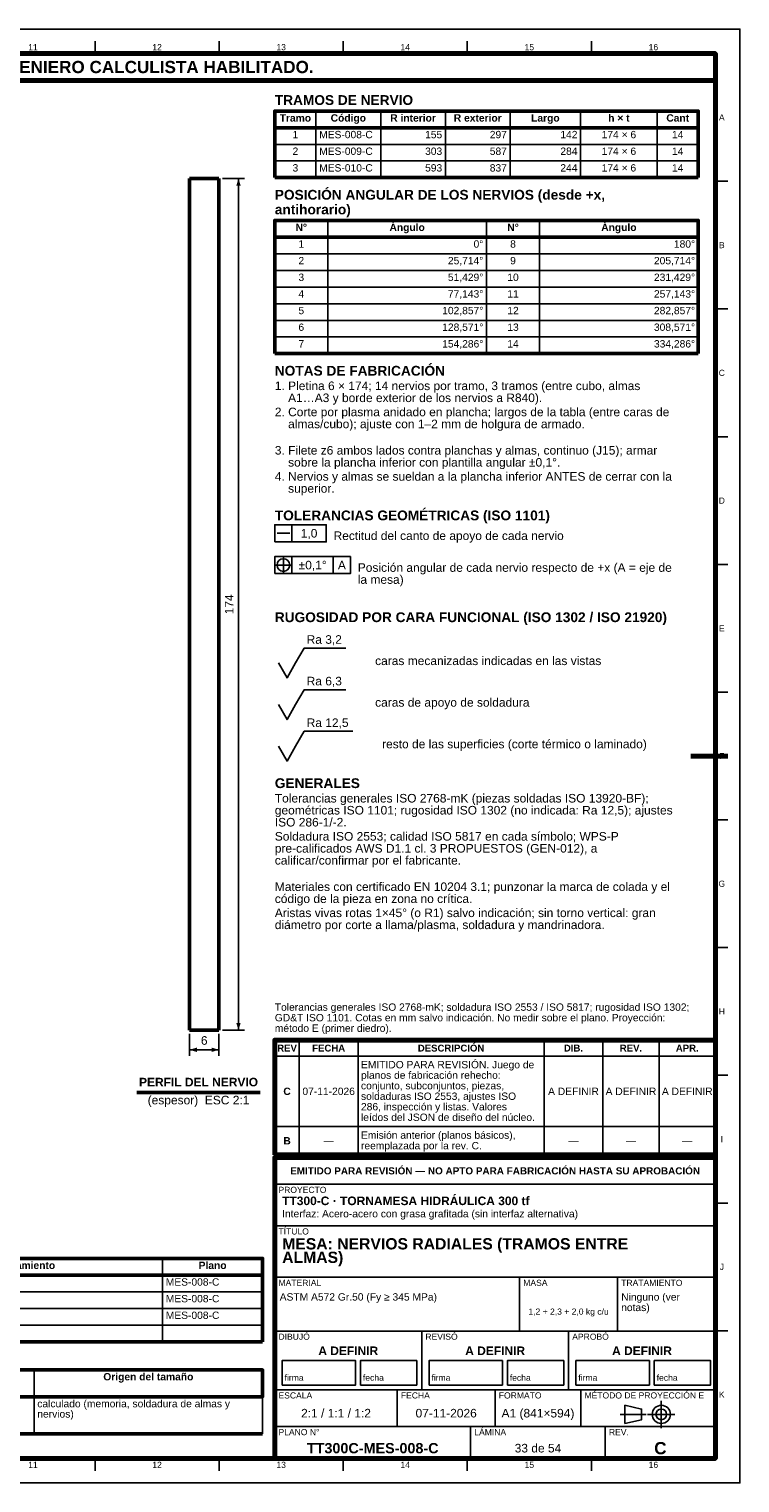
# Model space of a CAD drawing. Header units: millimetres. Extents: x 0 to 841, y 0 to 594.
# Tile 3 of 3: x 551 to 841, y 0 to 594. Entities that reach past the tile are written whole.
import ezdxf
from ezdxf.enums import TextEntityAlignment as Align

# ---------------------------------------------------------------- set-up
doc = ezdxf.new("R2010")
doc.units = ezdxf.units.MM
doc.linetypes.add('EJE', pattern=[31, 20, -4, 3, -4])
for name, color, linetype, lineweight in [('COTA', 7, 'CONTINUOUS', 25), ('EJE', 7, 'EJE', 25), ('FINA', 7, 'CONTINUOUS', 25), ('MARCO', 7, 'CONTINUOUS', 70), ('TXT', 7, 'CONTINUOUS', 25), ('VIS', 7, 'CONTINUOUS', 50)]:
    doc.layers.add(name, color=color, linetype=linetype, lineweight=lineweight)
doc.styles.add('STD', font='LiberationSans-Regular.ttf')
doc.styles.add('STDB', font='LiberationSans-Bold.ttf')

msp = doc.modelspace()

# ---------------------------------------------------------------- linework, layer by layer
at = {"layer": 'COTA'}
for p, q in [((629.66, 532.97), (638.66, 532.97)), ((636.16, 184.97), (636.16, 532.97)), ((651.9, 388), (657.1, 388)), ((658, 384.5), (658, 391.5)), ((650.9, 375), (658.1, 375)), ((654.5, 371.4), (654.5, 378.6)), ((658, 371.5), (658, 378.5)), ((674.9, 371.5), (674.9, 378.5)), ((629.66, 184.97), (638.66, 184.97)), ((616.16, 183.47), (616.16, 174.47)), ((628.16, 183.47), (628.16, 174.47)), ((616.16, 176.97), (628.16, 176.97))]:
    msp.add_line(p, q, dxfattribs=at)
for points in [[(651, 384.5), (672, 384.5), (672, 391.5), (651, 391.5)], [(651, 371.5), (681.9, 371.5), (681.9, 378.5), (651, 378.5)]]:
    msp.add_lwpolyline(points, close=True, dxfattribs=at)
for points in [[(659.5, 335), (663, 341.1), (679.99, 341.1)], [(652.5, 335), (656, 328.9), (659.5, 335)], [(659.5, 318), (663, 324.1), (679.99, 324.1)], [(652.5, 318), (656, 311.9), (659.5, 318)], [(659.5, 301), (663, 307.1), (682.82, 307.1)], [(652.5, 301), (656, 294.9), (659.5, 301)]]:
    msp.add_lwpolyline(points, dxfattribs=at)
msp.add_circle((654.5, 375), 2.6, dxfattribs=at)
for points in [[(636.16, 532.97), (635.26, 529.97), (637.06, 529.97)], [(636.16, 184.97), (637.06, 187.97), (635.26, 187.97)], [(616.16, 176.97), (619.16, 176.07), (619.16, 177.87)], [(628.16, 176.97), (625.16, 177.87), (625.16, 176.07)]]:
    msp.add_solid(points, dxfattribs=at)
at = {"layer": 'EJE'}
for p, q in [((808.88, 22.42), (808.88, 33.58)), ((792.14, 28), (802.68, 28)), ((803.3, 28), (814.46, 28))]:
    msp.add_line(p, q, dxfattribs=at)
at = {"layer": 'FINA'}
for p, q in [((577.56, 584), (577.56, 589)), ((628.25, 584), (628.25, 589)), ((678.94, 584), (678.94, 589)), ((729.62, 584), (729.62, 589)), ((780.31, 584), (780.31, 589)), ((667.82, 560.5), (667.82, 533.3)), ((694.25, 560.5), (694.25, 533.3)), ((720.68, 560.5), (720.68, 533.3)), ((747.11, 560.5), (747.11, 533.3)), ((775.94, 560.5), (775.94, 533.3)), ((807.18, 560.5), (807.18, 533.3)), ((651, 553.7), (824, 553.7)), ((651, 546.9), (824, 546.9)), ((651, 540.1), (824, 540.1)), ((831, 531.82), (836, 531.82)), ((672.62, 515.8), (672.62, 461.4)), ((737.5, 515.8), (737.5, 461.4)), ((759.12, 515.8), (759.12, 461.4)), ((651, 509), (824, 509)), ((651, 502.2), (824, 502.2)), ((651, 495.4), (824, 495.4)), ((651, 488.6), (824, 488.6)), ((651, 481.8), (824, 481.8)), ((831, 479.64), (836, 479.64)), ((651, 475), (824, 475)), ((651, 468.2), (824, 468.2)), ((831, 427.45), (836, 427.45)), ((831, 375.27), (836, 375.27)), ((831, 323.09), (836, 323.09)), ((831, 270.91), (836, 270.91)), ((831, 218.73), (836, 218.73)), ((661, 134), (661, 180.9)), ((685, 134), (685, 180.9)), ((761, 134), (761, 180.9)), ((785, 134), (785, 180.9)), ((808, 134), (808, 180.9)), ((651, 174.4), (831, 174.4)), ((831, 166.55), (836, 166.55)), ((651, 145.6), (831, 145.6)), ((651, 134), (831, 134)), ((651, 133), (831, 133)), ((651, 122), (831, 122)), ((831, 114.36), (836, 114.36)), ((651, 105), (831, 105)), ((605.16, 91.7), (605.16, 57.7)), ((25, 84.9), (646, 84.9)), ((651, 84), (831, 84)), ((751, 62), (751, 84)), ((791, 62), (791, 84)), ((25, 78.1), (646, 78.1)), ((25, 71.3), (646, 71.3)), ((25, 64.5), (646, 64.5)), ((651, 62), (831, 62)), ((711, 38), (711, 62)), ((771, 38), (771, 62)), ((831, 62.18), (836, 62.18)), ((552.67, 46.2), (552.67, 20)), ((646, 46.2), (646, 20)), ((651, 38), (831, 38)), ((701, 23), (701, 38)), ((741, 23), (741, 38)), ((776, 23), (776, 38)), ((25, 35.2), (646, 35.2)), ((651, 23), (831, 23)), ((731, 10), (731, 23)), ((786, 10), (786, 23)), ((577.56, 10), (577.56, 5)), ((628.25, 10), (628.25, 5)), ((678.94, 10), (678.94, 5)), ((729.62, 10), (729.62, 5)), ((780.31, 10), (780.31, 5))]:
    msp.add_line(p, q, dxfattribs=at)
for points in [[(0, 0), (841, 0), (841, 594), (0, 594)], [(654, 40), (684, 40), (684, 50), (654, 50)], [(686, 40), (709, 40), (709, 50), (686, 50)], [(714, 40), (744, 40), (744, 50), (714, 50)], [(746, 40), (769, 40), (769, 50), (746, 50)], [(774, 40), (804, 40), (804, 50), (774, 50)], [(806, 40), (829, 40), (829, 50), (806, 50)], [(794, 24.28), (800.82, 25.83), (800.82, 30.17), (794, 31.72)]]:
    msp.add_lwpolyline(points, close=True, dxfattribs=at)
for radius in [3.72, 2.17]:
    msp.add_circle((808.88, 28), radius, dxfattribs=at)
at = {"layer": 'MARCO'}
msp.add_line((836, 297), (821, 297), dxfattribs=at)
for points in [[(20, 10), (831, 10), (831, 584), (20, 584)], [(20, 573), (831, 573), (831, 584), (20, 584)], [(651, 134), (831, 134), (831, 180.9), (651, 180.9)], [(651, 10), (831, 10), (831, 133), (651, 133)]]:
    msp.add_lwpolyline(points, close=True, dxfattribs=at)
at = {"layer": 'VIS'}
for p, q in [((651, 560.5), (651, 533.3)), ((824, 560.5), (824, 533.3)), ((651, 533.3), (824, 533.3)), ((651, 515.8), (651, 461.4)), ((824, 515.8), (824, 461.4)), ((651, 461.4), (824, 461.4)), ((594.68, 159.57), (645, 159.57)), ((646, 91.7), (646, 57.7)), ((25, 57.7), (646, 57.7)), ((25, 20), (646, 20))]:
    msp.add_line(p, q, dxfattribs=at)
for points in [[(651, 553.7), (824, 553.7), (824, 560.5), (651, 560.5)], [(651, 509), (824, 509), (824, 515.8), (651, 515.8)], [(25, 84.9), (646, 84.9), (646, 91.7), (25, 91.7)], [(25, 35.2), (646, 35.2), (646, 46.2), (25, 46.2)]]:
    msp.add_lwpolyline(points, close=True, dxfattribs=at)
for points in [[(616.16, 532.97), (616.16, 184.97)], [(616.16, 532.97), (617.36, 532.97), (618.56, 532.97), (619.76, 532.97), (620.96, 532.97), (622.16, 532.97), (623.36, 532.97), (624.56, 532.97), (625.76, 532.97), (626.96, 532.97), (628.16, 532.97)], [(628.16, 532.97), (628.16, 184.97)], [(628.16, 184.97), (626.96, 184.97), (625.76, 184.97), (624.56, 184.97), (623.36, 184.97), (622.16, 184.97), (620.96, 184.97), (619.76, 184.97), (618.56, 184.97), (617.36, 184.97), (616.16, 184.97)]]:
    msp.add_lwpolyline(points, dxfattribs=at)

# ---------------------------------------------------------------- texts
at = {"layer": 'TXT'}
for s, height, style, p in [('ESTOS PLANOS NO SON VÁLIDOS PARA FABRICACIÓN HASTA SU REVISIÓN Y APROBACIÓN POR UN INGENIERO CALCULISTA HABILITADO.', 5, 'STDB', (425.5, 578.5)), ('11', 2.5, 'STD', (552.22, 586.6)), ('12', 2.5, 'STD', (602.91, 586.6)), ('13', 2.5, 'STD', (653.59, 586.6)), ('14', 2.5, 'STD', (704.28, 586.6)), ('15', 2.5, 'STD', (754.97, 586.6)), ('16', 2.5, 'STD', (805.66, 586.6)), ('Tramo', 3, 'STDB', (659.41, 557.7)), ('Código', 3, 'STDB', (681.03, 557.7)), ('R interior', 3, 'STDB', (707.47, 557.7)), ('R exterior', 3, 'STDB', (733.9, 557.7)), ('Largo', 3, 'STDB', (761.53, 557.7)), ('h × t', 3, 'STDB', (791.56, 557.7)), ('Cant', 3, 'STDB', (815.59, 557.7)), ('A', 2.5, 'STD', (833.6, 557.91)), ('174 × 6', 3, 'STD', (791.56, 550.9)), ('1', 3, 'STD', (659.41, 550.9)), ('14', 3, 'STD', (815.59, 550.9)), ('2', 3, 'STD', (659.41, 544.1)), ('174 × 6', 3, 'STD', (791.56, 544.1)), ('14', 3, 'STD', (815.59, 544.1)), ('3', 3, 'STD', (659.41, 537.3)), ('174 × 6', 3, 'STD', (791.56, 537.3)), ('14', 3, 'STD', (815.59, 537.3)), ('N°', 3, 'STDB', (661.81, 513)), ('Ángulo', 3, 'STDB', (705.06, 513)), ('N°', 3, 'STDB', (748.31, 513)), ('Ángulo', 3, 'STDB', (791.56, 513)), ('1', 3, 'STD', (661.81, 506.2)), ('8', 3, 'STD', (748.31, 506.2)), ('B', 2.5, 'STD', (833.6, 505.73)), ('2', 3, 'STD', (661.81, 499.4)), ('9', 3, 'STD', (748.31, 499.4)), ('3', 3, 'STD', (661.81, 492.6)), ('10', 3, 'STD', (748.31, 492.6)), ('4', 3, 'STD', (661.81, 485.8)), ('11', 3, 'STD', (748.31, 485.8)), ('5', 3, 'STD', (661.81, 479)), ('12', 3, 'STD', (748.31, 479)), ('6', 3, 'STD', (661.81, 472.2)), ('13', 3, 'STD', (748.31, 472.2)), ('7', 3, 'STD', (661.81, 465.4)), ('14', 3, 'STD', (748.31, 465.4)), ('C', 2.5, 'STD', (833.6, 453.55)), ('D', 2.5, 'STD', (833.6, 401.36)), ('1,0', 3.5, 'STD', (665, 388)), ('±0,1°', 3.5, 'STD', (666.45, 375)), ('A', 3.5, 'STD', (678.4, 375)), ('E', 2.5, 'STD', (833.6, 349.18)), ('F', 2.5, 'STD', (833.6, 297)), ('G', 2.5, 'STD', (833.6, 244.82)), ('H', 2.5, 'STD', (833.6, 192.64)), ('REV', 2.8, 'STDB', (656, 177.65)), ('FECHA', 2.8, 'STDB', (673, 177.65)), ('DESCRIPCIÓN', 2.8, 'STDB', (723, 177.65)), ('DIB.', 2.8, 'STDB', (773, 177.65)), ('REV.', 2.8, 'STDB', (796.5, 177.65)), ('APR.', 2.8, 'STDB', (819.5, 177.65)), ('C', 3, 'STDB', (656, 160)), ('07-11-2026', 3, 'STD', (673, 160)), ('A DEFINIR', 3, 'STD', (773, 160)), ('A DEFINIR', 3, 'STD', (796.5, 160)), ('A DEFINIR', 3, 'STD', (819.5, 160)), ('B', 3, 'STDB', (656, 139.8)), ('—', 3, 'STD', (673, 139.8)), ('—', 3, 'STD', (773, 139.8)), ('—', 3, 'STD', (796.5, 139.8)), ('—', 3, 'STD', (819.5, 139.8)), ('I', 2.5, 'STD', (833.6, 140.45)), ('EMITIDO PARA REVISIÓN — NO APTO PARA FABRICACIÓN HASTA SU APROBACIÓN', 2.9, 'STDB', (741, 127.5)), ('Observaciones / tratamiento', 3, 'STDB', (533.09, 88.9)), ('Plano', 3, 'STDB', (625.58, 88.9)), ('J', 2.5, 'STD', (833.6, 88.27)), ('1,2 + 2,3 + 2,0 kg c/u', 2.5, 'STD', (771, 70)), ('A DEFINIR', 3.5, 'STDB', (681, 54)), ('A DEFINIR', 3.5, 'STDB', (741, 54)), ('A DEFINIR', 3.5, 'STDB', (801, 54)), ('Origen del tamaño', 3, 'STDB', (599.34, 43.4)), ('K', 2.5, 'STD', (833.6, 36.09)), ('2:1 / 1:1 / 1:2', 3.5, 'STD', (676, 28.5)), ('07-11-2026', 3.5, 'STD', (721, 28.5)), ('A1 (841×594)', 3.5, 'STD', (758.5, 28.5)), ('TT300C-MES-008-C', 4.2, 'STDB', (691, 14.2)), ('33 de 54', 3.5, 'STD', (758.5, 14.2)), ('C', 5, 'STDB', (808.5, 14.2)), ('11', 2.5, 'STD', (552.22, 7.4)), ('12', 2.5, 'STD', (602.91, 7.4)), ('13', 2.5, 'STD', (653.59, 7.4)), ('14', 2.5, 'STD', (704.28, 7.4)), ('15', 2.5, 'STD', (754.97, 7.4)), ('16', 2.5, 'STD', (805.66, 7.4))]:
    msp.add_text(s, height=height, dxfattribs=dict(at, style=style)).set_placement(p, align=Align.MIDDLE_CENTER)
for s, height, style, p in [('TRAMOS DE NERVIO', 4, 'STDB', (651, 567)), ('POSICIÓN ANGULAR DE LOS NERVIOS (desde +x,', 4, 'STDB', (651, 528.3)), ('antihorario)', 4, 'STDB', (651, 522.3)), ('NOTAS DE FABRICACIÓN', 4, 'STDB', (651, 456.4)), ('1. Pletina 6 × 174; 14 nervios por tramo, 3 tramos (entre cubo, almas', 3.5, 'STD', (651, 450)), ('    A1…A3 y borde exterior de los nervios a R840).', 3.5, 'STD', (651, 445.1)), ('2. Corte por plasma anidado en plancha; largos de la tabla (entre caras de', 3.5, 'STD', (651, 439.32)), ('    almas/cubo); ajuste con 1–2 mm de holgura de armado.', 3.5, 'STD', (651, 434.42)), ('3. Filete z6 ambos lados contra planchas y almas, continuo (J15); armar', 3.5, 'STD', (651, 423.65)), ('    sobre la plancha inferior con plantilla angular ±0,1°.', 3.5, 'STD', (651, 418.75)), ('4. Nervios y almas se sueldan a la plancha inferior ANTES de cerrar con la', 3.5, 'STD', (651, 412.97)), ('    superior.', 3.5, 'STD', (651, 408.07)), ('TOLERANCIAS GEOMÉTRICAS (ISO 1101)', 4, 'STDB', (651, 397.3)), ('RUGOSIDAD POR CARA FUNCIONAL (ISO 1302 / ISO 21920)', 4, 'STDB', (651, 355.7)), ('GENERALES', 4, 'STDB', (651, 287.9)), ('Tolerancias generales ISO 2768-mK (piezas soldadas ISO 13920-BF);', 3.5, 'STD', (651, 281.5)), ('geométricas ISO 1101; rugosidad ISO 1302 (no indicada: Ra 12,5); ajustes', 3.5, 'STD', (651, 276.6)), ('ISO 286-1/-2.', 3.5, 'STD', (651, 271.7)), ('Soldadura ISO 2553; calidad ISO 5817 en cada símbolo; WPS-P', 3.5, 'STD', (651, 265.93)), ('pre-calificados AWS D1.1 cl. 3 PROPUESTOS (GEN-012), a', 3.5, 'STD', (651, 261.03)), ('calificar/confirmar por el fabricante.', 3.5, 'STD', (651, 256.13)), ('Materiales con certificado EN 10204 3.1; punzonar la marca de colada y el', 3.5, 'STD', (651, 245.35)), ('código de la pieza en zona no crítica.', 3.5, 'STD', (651, 240.45)), ('Aristas vivas rotas 1×45° (o R1) salvo indicación; sin torno vertical: gran', 3.5, 'STD', (651, 234.68)), ('diámetro por corte a llama/plasma, soldadura y mandrinadora.', 3.5, 'STD', (651, 229.78)), ('EMITIDO PARA REVISIÓN. Juego de', 3, 'STD', (686.2, 172.4)), ('planos de fabricación rehecho:', 3, 'STD', (686.2, 168.1)), ('conjunto, subconjuntos, piezas,', 3, 'STD', (686.2, 163.8)), ('soldaduras ISO 2553, ajustes ISO', 3, 'STD', (686.2, 159.5)), ('286, inspección y listas. Valores', 3, 'STD', (686.2, 155.2)), ('leídos del JSON de diseño del núcleo.', 3, 'STD', (686.2, 150.9)), ('Emisión anterior (planos básicos),', 3, 'STD', (686.2, 143.6)), ('reemplazada por la rev. C.', 3, 'STD', (686.2, 139.3)), ('PROYECTO', 2.5, 'STD', (652.5, 121)), ('TT300-C · TORNAMESA HIDRÁULICA 300 tf', 3.5, 'STDB', (654, 117)), ('Interfaz: Acero-acero con grasa grafitada (sin interfaz alternativa)', 3, 'STD', (654, 111.5)), ('TÍTULO', 2.5, 'STD', (652.5, 104)), ('MESA: NERVIOS RADIALES (TRAMOS ENTRE', 4.6, 'STDB', (654, 100)), ('ALMAS)', 4.6, 'STDB', (654, 94.48)), ('MATERIAL', 2.5, 'STD', (652.5, 83)), ('ASTM A572 Gr.50 (Fy ≥ 345 MPa)', 3, 'STD', (653, 77.5)), ('MASA', 2.5, 'STD', (752.5, 83)), ('TRATAMIENTO', 2.5, 'STD', (792.5, 83)), ('Ninguno (ver', 3, 'STD', (792.5, 77.5)), ('notas)', 3, 'STD', (792.5, 73.2)), ('DIBUJÓ', 2.5, 'STD', (652.5, 61)), ('REVISÓ', 2.5, 'STD', (712.5, 61)), ('APROBÓ', 2.5, 'STD', (772.5, 61)), ('ESCALA', 2.5, 'STD', (652.5, 37)), ('FECHA', 2.5, 'STD', (702.5, 37)), ('FORMATO', 2.5, 'STD', (742.5, 37)), ('MÉTODO DE PROYECCIÓN E', 2.5, 'STD', (777.5, 37)), ('PLANO N°', 2.5, 'STD', (652.5, 22)), ('LÁMINA', 2.5, 'STD', (732.5, 22)), ('REV.', 2.5, 'STD', (787.5, 22))]:
    msp.add_text(s, height=height, dxfattribs=dict(at, style=style)).set_placement(p, align=Align.TOP_LEFT)
at = {"layer": 'TXT', "style": 'STD'}
for s, height, p in [('MES-008-C', 3, (669.12, 550.9)), ('MES-009-C', 3, (669.12, 544.1)), ('MES-010-C', 3, (669.12, 537.3)), ('Rectitud del canto de apoyo de cada nervio', 3.5, (675, 387)), ('Posición angular de cada nervio respecto de +x (A = eje de', 3.5, (684.9, 374)), ('la mesa)', 3.5, (684.9, 369.1)), ('caras mecanizadas indicadas en las vistas', 3.5, (691.99, 335.9)), ('caras de apoyo de soldadura', 3.5, (691.99, 318.9)), ('resto de las superficies (corte térmico o laminado)', 3.5, (694.82, 301.9)), ('MES-008-C', 3, (606.46, 82.1)), ('MES-008-C', 3, (606.46, 75.3)), ('MES-008-C', 3, (606.46, 68.5)), ('calculado (memoria, soldadura de almas y', 3, (553.97, 32.4)), ('nervios)', 3, (553.97, 28.2))]:
    msp.add_text(s, height=height, dxfattribs=at).set_placement(p, align=Align.MIDDLE_LEFT)
for s, p in [('297', (745.81, 550.9)), ('142', (774.64, 550.9)), ('155', (719.38, 550.9)), ('303', (719.38, 544.1)), ('587', (745.81, 544.1)), ('284', (774.64, 544.1)), ('593', (719.38, 537.3)), ('837', (745.81, 537.3)), ('244', (774.64, 537.3)), ('0°', (736.2, 506.2)), ('180°', (822.7, 506.2)), ('25,714°', (736.2, 499.4)), ('205,714°', (822.7, 499.4)), ('51,429°', (736.2, 492.6)), ('231,429°', (822.7, 492.6)), ('77,143°', (736.2, 485.8)), ('257,143°', (822.7, 485.8)), ('102,857°', (736.2, 479)), ('282,857°', (822.7, 479)), ('128,571°', (736.2, 472.2)), ('308,571°', (822.7, 472.2)), ('154,286°', (736.2, 465.4)), ('334,286°', (822.7, 465.4))]:
    msp.add_text(s, height=3, dxfattribs=at).set_placement(p, align=Align.MIDDLE_RIGHT)
msp.add_text('174', height=3.5, rotation=90, dxfattribs=at).set_placement((635.16, 358.97), align=Align.BOTTOM_CENTER)
for s, height, p in [('Ra 3,2', 3.5, (664, 341.8)), ('Ra 6,3', 3.5, (664, 324.8)), ('Ra 12,5', 3.5, (664, 307.8)), ('Tolerancias generales ISO 2768-mK; soldadura ISO 2553 / ISO 5817; rugosidad ISO 1302;', 3, (651, 192)), ('GD&T ISO 1101. Cotas en mm salvo indicación. No medir sobre el plano. Proyección:', 3, (651, 187.7)), ('método E (primer diedro).', 3, (651, 183.4)), ('firma', 2.5, (655, 41)), ('fecha', 2.5, (687, 41)), ('firma', 2.5, (715, 41)), ('fecha', 2.5, (747, 41)), ('firma', 2.5, (775, 41)), ('fecha', 2.5, (807, 41))]:
    msp.add_text(s, height=height, dxfattribs=at).set_placement(p, align=Align.BOTTOM_LEFT)
at = {"layer": 'TXT'}
for s, style, p in [('6', 'STD', (622.16, 177.97)), ('PERFIL DEL NERVIO', 'STDB', (619.84, 160.97))]:
    msp.add_text(s, height=3.5, dxfattribs=dict(at, style=style)).set_placement(p, align=Align.BOTTOM_CENTER)
at = {"layer": 'TXT', "style": 'STD'}
msp.add_text('(espesor)  ESC 2:1', height=3.5, dxfattribs=at).set_placement((619.84, 158.17), align=Align.TOP_CENTER)

doc.saveas('drawing.dxf')
